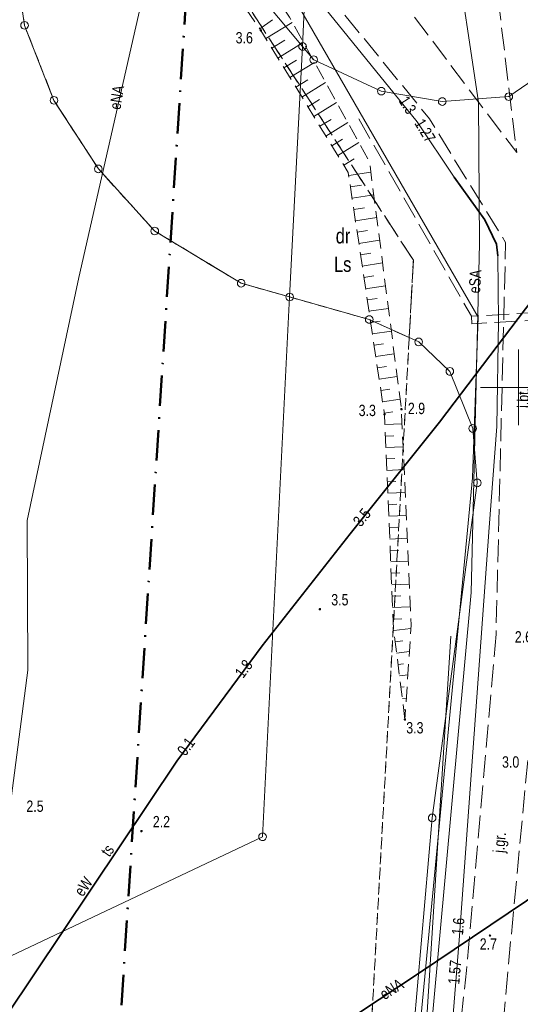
# Model space of a CAD drawing. Header units: metres. Extents: x 5450672 to 5451002, y 5973437 to 5973741.
# Tile 22 of 54: x 5450767 to 5450800, y 5973609 to 5973674. Entities that reach past the tile are written whole.
import ezdxf
from ezdxf.enums import TextEntityAlignment as Align

# ---------------------------------------------------------------- set-up
doc = ezdxf.new("R2010")
doc.units = ezdxf.units.M
for name, pattern in [('L_0_03', [1, 0.5, -0.5]), ('L_0_04', [1.5, 1, -0.5]), ('L_0_06', [2, 1.5, -0.5]), ('L_0_0E', [3.5, 2, -0.75, 0, -0.75])]:
    doc.linetypes.add(name, pattern=pattern)
for name, color, linetype, lineweight in [('GEPPGD', 7, 'CONTINUOUS', 18), ('GESDZI', 7, 'CONTINUOUS', 18), ('GESKKL', 82, 'CONTINUOUS', 18), ('GESKKL_O', 82, 'CONTINUOUS', 18), ('GESUZY', 96, 'CONTINUOUS', 18), ('GESUZY_O', 96, 'CONTINUOUS', 18), ('GSPWPN', 7, 'CONTINUOUS', 13), ('GSPWPN_O', 7, 'CONTINUOUS', 13), ('GSSKOA', 7, 'CONTINUOUS', 18), ('GSSKOA_O', 7, 'CONTINUOUS', 18), ('GSSZSN', 7, 'CONTINUOUS', 18), ('GULEPR', 1, 'CONTINUOUS', 18), ('GULEPR_O', 1, 'CONTINUOUS', 18), ('GULKPR', 36, 'CONTINUOUS', 18), ('GULLOB', 7, 'CONTINUOUS', 35), ('GULSPR', 7, 'CONTINUOUS', 18), ('GULTPR', 30, 'CONTINUOUS', 18), ('GULTPR_O', 30, 'CONTINUOUS', 18), ('GUPPRZ_O', 7, 'CONTINUOUS', 18), ('siatka', 7, 'CONTINUOUS', 18), ('zakres', 6, 'L_0_0E', 50)]:
    doc.layers.add(name, color=color, linetype=linetype, lineweight=lineweight)
doc.styles.add('Arial', font='Arial.ttf')

msp = doc.modelspace()

# ---------------------------------------------------------------- hatches: boundary and pattern name
at = {"layer": 'GSPWPN', "linetype": 'Continuous', "lineweight": 13, "true_color": 0x000000}
for points in [[(5450782.969, 5973673.551), (5450782.973, 5973673.562), (5450782.98, 5973673.571), (5450782.99, 5973673.578), (5450783, 5973673.582), (5450783.012, 5973673.584), (5450783.024, 5973673.582), (5450783.035, 5973673.578), (5450783.044, 5973673.571), (5450783.051, 5973673.562), (5450783.055, 5973673.551), (5450783.057, 5973673.539), (5450783.055, 5973673.527), (5450783.051, 5973673.517), (5450783.044, 5973673.507), (5450783.035, 5973673.5), (5450783.024, 5973673.496), (5450783.012, 5973673.494), (5450783, 5973673.496), (5450782.99, 5973673.5), (5450782.98, 5973673.507), (5450782.973, 5973673.517), (5450782.969, 5973673.527), (5450782.967, 5973673.539)], [(5450792.235, 5973648.576), (5450792.239, 5973648.587), (5450792.246, 5973648.596), (5450792.255, 5973648.603), (5450792.266, 5973648.607), (5450792.278, 5973648.609), (5450792.29, 5973648.607), (5450792.3, 5973648.603), (5450792.31, 5973648.596), (5450792.317, 5973648.587), (5450792.321, 5973648.576), (5450792.323, 5973648.564), (5450792.321, 5973648.552), (5450792.317, 5973648.542), (5450792.31, 5973648.532), (5450792.3, 5973648.525), (5450792.29, 5973648.521), (5450792.278, 5973648.519), (5450792.266, 5973648.521), (5450792.255, 5973648.525), (5450792.246, 5973648.532), (5450792.239, 5973648.542), (5450792.235, 5973648.552), (5450792.233, 5973648.564)], [(5450791.113, 5973648.239), (5450791.117, 5973648.249), (5450791.124, 5973648.259), (5450791.134, 5973648.266), (5450791.144, 5973648.27), (5450791.156, 5973648.272), (5450791.168, 5973648.27), (5450791.179, 5973648.266), (5450791.188, 5973648.259), (5450791.195, 5973648.249), (5450791.199, 5973648.239), (5450791.201, 5973648.227), (5450791.199, 5973648.215), (5450791.195, 5973648.204), (5450791.188, 5973648.195), (5450791.179, 5973648.188), (5450791.168, 5973648.184), (5450791.156, 5973648.182), (5450791.144, 5973648.184), (5450791.134, 5973648.188), (5450791.124, 5973648.195), (5450791.117, 5973648.204), (5450791.113, 5973648.215), (5450791.111, 5973648.227)], [(5450786.857, 5973635.386), (5450786.861, 5973635.397), (5450786.868, 5973635.406), (5450786.878, 5973635.413), (5450786.888, 5973635.417), (5450786.9, 5973635.419), (5450786.912, 5973635.417), (5450786.923, 5973635.413), (5450786.932, 5973635.406), (5450786.939, 5973635.397), (5450786.943, 5973635.386), (5450786.945, 5973635.374), (5450786.943, 5973635.362), (5450786.939, 5973635.352), (5450786.932, 5973635.342), (5450786.923, 5973635.335), (5450786.912, 5973635.331), (5450786.9, 5973635.329), (5450786.888, 5973635.331), (5450786.878, 5973635.335), (5450786.868, 5973635.342), (5450786.861, 5973635.352), (5450786.857, 5973635.362), (5450786.855, 5973635.374)], [(5450792.469, 5973628.117), (5450792.473, 5973628.128), (5450792.48, 5973628.137), (5450792.49, 5973628.144), (5450792.5, 5973628.148), (5450792.512, 5973628.15), (5450792.524, 5973628.148), (5450792.535, 5973628.144), (5450792.544, 5973628.137), (5450792.551, 5973628.128), (5450792.555, 5973628.117), (5450792.557, 5973628.105), (5450792.555, 5973628.093), (5450792.551, 5973628.083), (5450792.544, 5973628.073), (5450792.535, 5973628.066), (5450792.524, 5973628.062), (5450792.512, 5973628.06), (5450792.5, 5973628.062), (5450792.49, 5973628.066), (5450792.48, 5973628.073), (5450792.473, 5973628.083), (5450792.469, 5973628.093), (5450792.467, 5973628.105)], [(5450775.087, 5973620.752), (5450775.091, 5973620.763), (5450775.098, 5973620.772), (5450775.107, 5973620.779), (5450775.118, 5973620.783), (5450775.13, 5973620.785), (5450775.142, 5973620.783), (5450775.152, 5973620.779), (5450775.162, 5973620.772), (5450775.169, 5973620.763), (5450775.173, 5973620.752), (5450775.175, 5973620.74), (5450775.173, 5973620.728), (5450775.169, 5973620.718), (5450775.162, 5973620.708), (5450775.152, 5973620.701), (5450775.142, 5973620.697), (5450775.13, 5973620.695), (5450775.118, 5973620.697), (5450775.107, 5973620.701), (5450775.098, 5973620.708), (5450775.091, 5973620.718), (5450775.087, 5973620.728), (5450775.085, 5973620.74)], [(5450798.077, 5973613.862), (5450798.081, 5973613.873), (5450798.088, 5973613.882), (5450798.097, 5973613.889), (5450798.108, 5973613.893), (5450798.12, 5973613.895), (5450798.132, 5973613.893), (5450798.142, 5973613.889), (5450798.152, 5973613.882), (5450798.159, 5973613.873), (5450798.163, 5973613.862), (5450798.165, 5973613.85), (5450798.163, 5973613.838), (5450798.159, 5973613.828), (5450798.152, 5973613.818), (5450798.142, 5973613.811), (5450798.132, 5973613.807), (5450798.12, 5973613.805), (5450798.108, 5973613.807), (5450798.097, 5973613.811), (5450798.088, 5973613.818), (5450798.081, 5973613.828), (5450798.077, 5973613.838), (5450798.075, 5973613.85)]]:
    msp.add_hatch(color=18, dxfattribs=at).paths.add_polyline_path(points)

# ---------------------------------------------------------------- linework, layer by layer
at = {"layer": 'GEPPGD', "color": 7, "linetype": 'Continuous', "lineweight": 18, "flags": 128}
for points in [[(5450767.418, 5973674.124), (5450767.495, 5973674.112), (5450767.565, 5973674.076), (5450767.62, 5973674.021), (5450767.656, 5973673.951), (5450767.668, 5973673.874), (5450767.656, 5973673.797), (5450767.62, 5973673.727), (5450767.565, 5973673.672), (5450767.495, 5973673.636), (5450767.418, 5973673.624), (5450767.341, 5973673.636), (5450767.271, 5973673.672), (5450767.216, 5973673.727), (5450767.18, 5973673.797), (5450767.168, 5973673.874), (5450767.18, 5973673.951), (5450767.216, 5973674.021), (5450767.271, 5973674.076), (5450767.341, 5973674.112)], [(5450785.758, 5973672.735), (5450785.835, 5973672.723), (5450785.905, 5973672.688), (5450785.96, 5973672.632), (5450785.996, 5973672.563), (5450786.008, 5973672.485), (5450785.996, 5973672.408), (5450785.96, 5973672.338), (5450785.905, 5973672.283), (5450785.835, 5973672.248), (5450785.758, 5973672.235), (5450785.681, 5973672.248), (5450785.611, 5973672.283), (5450785.556, 5973672.338), (5450785.52, 5973672.408), (5450785.508, 5973672.485), (5450785.52, 5973672.563), (5450785.556, 5973672.632), (5450785.611, 5973672.688), (5450785.681, 5973672.723)], [(5450786.49, 5973671.861), (5450786.567, 5973671.848), (5450786.637, 5973671.813), (5450786.692, 5973671.758), (5450786.728, 5973671.688), (5450786.74, 5973671.611), (5450786.728, 5973671.533), (5450786.692, 5973671.464), (5450786.637, 5973671.408), (5450786.567, 5973671.373), (5450786.49, 5973671.361), (5450786.413, 5973671.373), (5450786.343, 5973671.408), (5450786.288, 5973671.464), (5450786.252, 5973671.533), (5450786.24, 5973671.611), (5450786.252, 5973671.688), (5450786.288, 5973671.758), (5450786.343, 5973671.813), (5450786.413, 5973671.848)], [(5450790.95, 5973669.786), (5450791.027, 5973669.773), (5450791.097, 5973669.738), (5450791.152, 5973669.683), (5450791.188, 5973669.613), (5450791.2, 5973669.536), (5450791.188, 5973669.458), (5450791.152, 5973669.389), (5450791.097, 5973669.333), (5450791.027, 5973669.298), (5450790.95, 5973669.286), (5450790.873, 5973669.298), (5450790.803, 5973669.333), (5450790.748, 5973669.389), (5450790.712, 5973669.458), (5450790.7, 5973669.536), (5450790.712, 5973669.613), (5450790.748, 5973669.683), (5450790.803, 5973669.738), (5450790.873, 5973669.773)], [(5450769.359, 5973669.177), (5450769.436, 5973669.164), (5450769.506, 5973669.129), (5450769.561, 5973669.074), (5450769.596, 5973669.004), (5450769.609, 5973668.927), (5450769.596, 5973668.849), (5450769.561, 5973668.78), (5450769.506, 5973668.724), (5450769.436, 5973668.689), (5450769.359, 5973668.677), (5450769.281, 5973668.689), (5450769.212, 5973668.724), (5450769.156, 5973668.78), (5450769.121, 5973668.849), (5450769.109, 5973668.927), (5450769.121, 5973669.004), (5450769.156, 5973669.074), (5450769.212, 5973669.129), (5450769.281, 5973669.164)], [(5450794.971, 5973669.099), (5450795.049, 5973669.086), (5450795.118, 5973669.051), (5450795.174, 5973668.996), (5450795.209, 5973668.926), (5450795.221, 5973668.849), (5450795.209, 5973668.771), (5450795.174, 5973668.702), (5450795.118, 5973668.646), (5450795.049, 5973668.611), (5450794.971, 5973668.599), (5450794.894, 5973668.611), (5450794.824, 5973668.646), (5450794.769, 5973668.702), (5450794.733, 5973668.771), (5450794.721, 5973668.849), (5450794.733, 5973668.926), (5450794.769, 5973668.996), (5450794.824, 5973669.051), (5450794.894, 5973669.086)], [(5450799.364, 5973669.423), (5450799.441, 5973669.411), (5450799.511, 5973669.375), (5450799.566, 5973669.32), (5450799.602, 5973669.25), (5450799.614, 5973669.173), (5450799.602, 5973669.096), (5450799.566, 5973669.026), (5450799.511, 5973668.971), (5450799.441, 5973668.935), (5450799.364, 5973668.923), (5450799.287, 5973668.935), (5450799.217, 5973668.971), (5450799.162, 5973669.026), (5450799.126, 5973669.096), (5450799.114, 5973669.173), (5450799.126, 5973669.25), (5450799.162, 5973669.32), (5450799.217, 5973669.375), (5450799.287, 5973669.411)], [(5450772.288, 5973664.657), (5450772.365, 5973664.645), (5450772.435, 5973664.61), (5450772.49, 5973664.554), (5450772.525, 5973664.485), (5450772.538, 5973664.407), (5450772.525, 5973664.33), (5450772.49, 5973664.26), (5450772.435, 5973664.205), (5450772.365, 5973664.169), (5450772.288, 5973664.157), (5450772.21, 5973664.169), (5450772.141, 5973664.205), (5450772.085, 5973664.26), (5450772.05, 5973664.33), (5450772.038, 5973664.407), (5450772.05, 5973664.485), (5450772.085, 5973664.554), (5450772.141, 5973664.61), (5450772.21, 5973664.645)], [(5450776.005, 5973660.56), (5450776.082, 5973660.548), (5450776.152, 5973660.513), (5450776.207, 5973660.457), (5450776.243, 5973660.388), (5450776.255, 5973660.31), (5450776.243, 5973660.233), (5450776.207, 5973660.163), (5450776.152, 5973660.108), (5450776.082, 5973660.073), (5450776.005, 5973660.06), (5450775.928, 5973660.073), (5450775.858, 5973660.108), (5450775.803, 5973660.163), (5450775.767, 5973660.233), (5450775.755, 5973660.31), (5450775.767, 5973660.388), (5450775.803, 5973660.457), (5450775.858, 5973660.513), (5450775.928, 5973660.548)], [(5450781.705, 5973657.12), (5450781.782, 5973657.108), (5450781.852, 5973657.072), (5450781.907, 5973657.017), (5450781.942, 5973656.947), (5450781.955, 5973656.87), (5450781.942, 5973656.793), (5450781.907, 5973656.723), (5450781.852, 5973656.668), (5450781.782, 5973656.632), (5450781.705, 5973656.62), (5450781.627, 5973656.632), (5450781.558, 5973656.668), (5450781.502, 5973656.723), (5450781.467, 5973656.793), (5450781.455, 5973656.87), (5450781.467, 5973656.947), (5450781.502, 5973657.017), (5450781.558, 5973657.072), (5450781.627, 5973657.108)], [(5450784.903, 5973656.214), (5450784.98, 5973656.202), (5450785.05, 5973656.167), (5450785.105, 5973656.111), (5450785.141, 5973656.042), (5450785.153, 5973655.964), (5450785.141, 5973655.887), (5450785.105, 5973655.817), (5450785.05, 5973655.762), (5450784.98, 5973655.727), (5450784.903, 5973655.714), (5450784.825, 5973655.727), (5450784.756, 5973655.762), (5450784.7, 5973655.817), (5450784.665, 5973655.887), (5450784.653, 5973655.964), (5450784.665, 5973656.042), (5450784.7, 5973656.111), (5450784.756, 5973656.167), (5450784.825, 5973656.202)], [(5450790.155, 5973654.727), (5450790.233, 5973654.715), (5450790.302, 5973654.68), (5450790.358, 5973654.624), (5450790.393, 5973654.555), (5450790.405, 5973654.477), (5450790.393, 5973654.4), (5450790.358, 5973654.33), (5450790.302, 5973654.275), (5450790.233, 5973654.239), (5450790.155, 5973654.227), (5450790.078, 5973654.239), (5450790.009, 5973654.275), (5450789.953, 5973654.33), (5450789.918, 5973654.4), (5450789.905, 5973654.477), (5450789.918, 5973654.555), (5450789.953, 5973654.624), (5450790.009, 5973654.68), (5450790.078, 5973654.715)], [(5450793.419, 5973653.249), (5450793.496, 5973653.237), (5450793.565, 5973653.201), (5450793.621, 5973653.146), (5450793.656, 5973653.076), (5450793.669, 5973652.999), (5450793.656, 5973652.921), (5450793.621, 5973652.852), (5450793.565, 5973652.796), (5450793.496, 5973652.761), (5450793.419, 5973652.749), (5450793.341, 5973652.761), (5450793.272, 5973652.796), (5450793.216, 5973652.852), (5450793.181, 5973652.921), (5450793.169, 5973652.999), (5450793.181, 5973653.076), (5450793.216, 5973653.146), (5450793.272, 5973653.201), (5450793.341, 5973653.237)], [(5450795.474, 5973651.306), (5450795.551, 5973651.294), (5450795.621, 5973651.258), (5450795.676, 5973651.203), (5450795.712, 5973651.133), (5450795.724, 5973651.056), (5450795.712, 5973650.979), (5450795.676, 5973650.909), (5450795.621, 5973650.854), (5450795.551, 5973650.818), (5450795.474, 5973650.806), (5450795.397, 5973650.818), (5450795.327, 5973650.854), (5450795.272, 5973650.909), (5450795.236, 5973650.979), (5450795.224, 5973651.056), (5450795.236, 5973651.133), (5450795.272, 5973651.203), (5450795.327, 5973651.258), (5450795.397, 5973651.294)], [(5450796.981, 5973647.547), (5450797.058, 5973647.535), (5450797.128, 5973647.499), (5450797.183, 5973647.444), (5450797.219, 5973647.374), (5450797.231, 5973647.297), (5450797.219, 5973647.22), (5450797.183, 5973647.15), (5450797.128, 5973647.095), (5450797.058, 5973647.059), (5450796.981, 5973647.047), (5450796.904, 5973647.059), (5450796.834, 5973647.095), (5450796.779, 5973647.15), (5450796.743, 5973647.22), (5450796.731, 5973647.297), (5450796.743, 5973647.374), (5450796.779, 5973647.444), (5450796.834, 5973647.499), (5450796.904, 5973647.535)], [(5450797.283, 5973643.954), (5450797.36, 5973643.942), (5450797.43, 5973643.906), (5450797.485, 5973643.851), (5450797.52, 5973643.781), (5450797.533, 5973643.704), (5450797.52, 5973643.627), (5450797.485, 5973643.557), (5450797.43, 5973643.502), (5450797.36, 5973643.466), (5450797.283, 5973643.454), (5450797.205, 5973643.466), (5450797.136, 5973643.502), (5450797.08, 5973643.557), (5450797.045, 5973643.627), (5450797.033, 5973643.704), (5450797.045, 5973643.781), (5450797.08, 5973643.851), (5450797.136, 5973643.906), (5450797.205, 5973643.942)], [(5450794.306, 5973621.861), (5450794.383, 5973621.849), (5450794.453, 5973621.814), (5450794.508, 5973621.758), (5450794.543, 5973621.689), (5450794.556, 5973621.611), (5450794.543, 5973621.534), (5450794.508, 5973621.465), (5450794.453, 5973621.409), (5450794.383, 5973621.374), (5450794.306, 5973621.361), (5450794.228, 5973621.374), (5450794.159, 5973621.409), (5450794.103, 5973621.465), (5450794.068, 5973621.534), (5450794.056, 5973621.611), (5450794.068, 5973621.689), (5450794.103, 5973621.758), (5450794.159, 5973621.814), (5450794.228, 5973621.849)], [(5450783.117, 5973620.615), (5450783.194, 5973620.603), (5450783.264, 5973620.567), (5450783.319, 5973620.512), (5450783.354, 5973620.442), (5450783.367, 5973620.365), (5450783.354, 5973620.288), (5450783.319, 5973620.218), (5450783.264, 5973620.163), (5450783.194, 5973620.127), (5450783.117, 5973620.115), (5450783.039, 5973620.127), (5450782.97, 5973620.163), (5450782.914, 5973620.218), (5450782.879, 5973620.288), (5450782.867, 5973620.365), (5450782.879, 5973620.442), (5450782.914, 5973620.512), (5450782.97, 5973620.567), (5450783.039, 5973620.603)]]:
    msp.add_lwpolyline(points, close=True, dxfattribs=at)
at = {"layer": 'GESDZI', "color": 7, "linetype": 'Continuous', "lineweight": 18, "flags": 128}
msp.add_lwpolyline([(5450785.758, 5973672.485), (5450783.383, 5973675.325), (5450781.637, 5973680.477), (5450773.976, 5973712.557), (5450775.164, 5973712.863), (5450782.567, 5973690.407), (5450786.601, 5973691.379)], close=True, dxfattribs=at)
for points in [[(5450807.476, 5973601.576), (5450808.863, 5973628.928), (5450819.16, 5973672.763), (5450819.437, 5973673.941), (5450818.977, 5973683.131), (5450807.358, 5973687.205), (5450804.975, 5973675.934), (5450802.7, 5973671.468), (5450799.364, 5973669.173), (5450794.971, 5973668.849), (5450790.95, 5973669.536), (5450786.49, 5973671.611), (5450785.758, 5973672.485), (5450786.601, 5973691.379), (5450800.075, 5973694.622), (5450865.818, 5973699.65)], [(5450791.886, 5973593.932), (5450794.306, 5973621.611), (5450797.283, 5973643.704), (5450796.981, 5973647.297), (5450795.474, 5973651.056), (5450793.419, 5973652.999), (5450790.155, 5973654.477), (5450784.903, 5973655.964), (5450785.758, 5973672.485), (5450786.49, 5973671.611), (5450790.95, 5973669.536), (5450794.971, 5973668.849), (5450799.364, 5973669.173), (5450802.7, 5973671.468), (5450804.975, 5973675.934), (5450807.358, 5973687.205), (5450818.977, 5973683.131), (5450819.437, 5973673.941), (5450819.16, 5973672.763), (5450815.49, 5973672.369), (5450810.161, 5973654.572), (5450808.863, 5973628.928), (5450806.757, 5973619.962), (5450807.476, 5973601.576)], [(5450767.418, 5973673.874), (5450766.671, 5973679.055)], [(5450766.671, 5973679.055), (5450767.418, 5973673.874)], [(5450785.758, 5973672.485), (5450783.383, 5973675.325)], [(5450769.359, 5973668.927), (5450767.418, 5973673.874)], [(5450767.418, 5973673.874), (5450769.359, 5973668.927)], [(5450784.903, 5973655.964), (5450785.758, 5973672.485)], [(5450772.288, 5973664.407), (5450769.359, 5973668.927)], [(5450769.359, 5973668.927), (5450772.288, 5973664.407)], [(5450776.005, 5973660.31), (5450772.288, 5973664.407)], [(5450772.288, 5973664.407), (5450776.005, 5973660.31)], [(5450781.705, 5973656.87), (5450776.005, 5973660.31)], [(5450776.005, 5973660.31), (5450781.705, 5973656.87)], [(5450784.903, 5973655.964), (5450781.705, 5973656.87)], [(5450781.705, 5973656.87), (5450784.903, 5973655.964)], [(5450783.117, 5973620.365), (5450784.903, 5973655.964)], [(5450784.903, 5973655.964), (5450783.117, 5973620.365)], [(5450790.155, 5973654.477), (5450784.903, 5973655.964)], [(5450793.419, 5973652.999), (5450790.155, 5973654.477)], [(5450795.474, 5973651.056), (5450793.419, 5973652.999)], [(5450796.981, 5973647.297), (5450795.474, 5973651.056)], [(5450797.283, 5973643.704), (5450796.981, 5973647.297)], [(5450794.306, 5973621.611), (5450797.283, 5973643.704)], [(5450791.886, 5973593.932), (5450794.306, 5973621.611)], [(5450756.939, 5973607.992), (5450783.117, 5973620.365)], [(5450783.117, 5973620.365), (5450756.939, 5973607.992)]]:
    msp.add_lwpolyline(points, dxfattribs=at)
at = {"layer": 'GESKKL', "color": 82, "linetype": 'L_0_06', "lineweight": 18, "flags": 128}
for points in [[(5450793.066, 5973658.391), (5450774.345, 5973687.174)], [(5450766.671, 5973679.055), (5450767.418, 5973673.874)], [(5450767.418, 5973673.874), (5450769.359, 5973668.927)], [(5450769.359, 5973668.927), (5450772.288, 5973664.407)], [(5450772.288, 5973664.407), (5450776.005, 5973660.31)], [(5450776.005, 5973660.31), (5450781.705, 5973656.87)], [(5450792.79, 5973653.283), (5450793.066, 5973658.391)], [(5450781.705, 5973656.87), (5450784.903, 5973655.964)], [(5450784.903, 5973655.964), (5450790.155, 5973654.477)], [(5450790.155, 5973654.477), (5450792.79, 5973653.283)]]:
    msp.add_lwpolyline(points, dxfattribs=at)
at = {"layer": 'GESUZY', "color": 96, "linetype": 'L_0_03', "lineweight": 18, "flags": 128}
for points in [[(5450793.066, 5973658.391), (5450774.345, 5973687.174)], [(5450774.345, 5973687.174), (5450793.066, 5973658.391)], [(5450767.418, 5973673.874), (5450766.671, 5973679.055)], [(5450766.671, 5973679.055), (5450767.418, 5973673.874)], [(5450769.359, 5973668.927), (5450767.418, 5973673.874)], [(5450767.418, 5973673.874), (5450769.359, 5973668.927)], [(5450772.288, 5973664.407), (5450769.359, 5973668.927)], [(5450769.359, 5973668.927), (5450772.288, 5973664.407)], [(5450776.005, 5973660.31), (5450772.288, 5973664.407)], [(5450772.288, 5973664.407), (5450776.005, 5973660.31)], [(5450781.705, 5973656.87), (5450776.005, 5973660.31)], [(5450776.005, 5973660.31), (5450781.705, 5973656.87)], [(5450792.79, 5973653.283), (5450793.066, 5973658.391)], [(5450793.066, 5973658.391), (5450792.79, 5973653.283)], [(5450784.903, 5973655.964), (5450781.705, 5973656.87)], [(5450781.705, 5973656.87), (5450784.903, 5973655.964)], [(5450790.155, 5973654.477), (5450784.903, 5973655.964)], [(5450784.903, 5973655.964), (5450790.155, 5973654.477)], [(5450792.79, 5973653.283), (5450790.155, 5973654.477)], [(5450790.155, 5973654.477), (5450792.79, 5973653.283)], [(5450787.87, 5973563.64), (5450792.79, 5973653.283)], [(5450792.79, 5973653.283), (5450787.87, 5973563.64)]]:
    msp.add_lwpolyline(points, dxfattribs=at)
at = {"layer": 'GSPWPN', "color": 7, "linetype": 'Continuous', "lineweight": 13, "flags": 128}
for points in [[(5450782.969, 5973673.551), (5450782.973, 5973673.562), (5450782.98, 5973673.571), (5450782.99, 5973673.578), (5450783, 5973673.582), (5450783.012, 5973673.584), (5450783.024, 5973673.582), (5450783.035, 5973673.578), (5450783.044, 5973673.571), (5450783.051, 5973673.562), (5450783.055, 5973673.551), (5450783.057, 5973673.539), (5450783.055, 5973673.527), (5450783.051, 5973673.517), (5450783.044, 5973673.507), (5450783.035, 5973673.5), (5450783.024, 5973673.496), (5450783.012, 5973673.494), (5450783, 5973673.496), (5450782.99, 5973673.5), (5450782.98, 5973673.507), (5450782.973, 5973673.517), (5450782.969, 5973673.527), (5450782.967, 5973673.539)], [(5450792.235, 5973648.576), (5450792.239, 5973648.587), (5450792.246, 5973648.596), (5450792.255, 5973648.603), (5450792.266, 5973648.607), (5450792.278, 5973648.609), (5450792.29, 5973648.607), (5450792.3, 5973648.603), (5450792.31, 5973648.596), (5450792.317, 5973648.587), (5450792.321, 5973648.576), (5450792.323, 5973648.564), (5450792.321, 5973648.552), (5450792.317, 5973648.542), (5450792.31, 5973648.532), (5450792.3, 5973648.525), (5450792.29, 5973648.521), (5450792.278, 5973648.519), (5450792.266, 5973648.521), (5450792.255, 5973648.525), (5450792.246, 5973648.532), (5450792.239, 5973648.542), (5450792.235, 5973648.552), (5450792.233, 5973648.564)], [(5450791.113, 5973648.239), (5450791.117, 5973648.249), (5450791.124, 5973648.259), (5450791.134, 5973648.266), (5450791.144, 5973648.27), (5450791.156, 5973648.272), (5450791.168, 5973648.27), (5450791.179, 5973648.266), (5450791.188, 5973648.259), (5450791.195, 5973648.249), (5450791.199, 5973648.239), (5450791.201, 5973648.227), (5450791.199, 5973648.215), (5450791.195, 5973648.204), (5450791.188, 5973648.195), (5450791.179, 5973648.188), (5450791.168, 5973648.184), (5450791.156, 5973648.182), (5450791.144, 5973648.184), (5450791.134, 5973648.188), (5450791.124, 5973648.195), (5450791.117, 5973648.204), (5450791.113, 5973648.215), (5450791.111, 5973648.227)], [(5450786.857, 5973635.386), (5450786.861, 5973635.397), (5450786.868, 5973635.406), (5450786.878, 5973635.413), (5450786.888, 5973635.417), (5450786.9, 5973635.419), (5450786.912, 5973635.417), (5450786.923, 5973635.413), (5450786.932, 5973635.406), (5450786.939, 5973635.397), (5450786.943, 5973635.386), (5450786.945, 5973635.374), (5450786.943, 5973635.362), (5450786.939, 5973635.352), (5450786.932, 5973635.342), (5450786.923, 5973635.335), (5450786.912, 5973635.331), (5450786.9, 5973635.329), (5450786.888, 5973635.331), (5450786.878, 5973635.335), (5450786.868, 5973635.342), (5450786.861, 5973635.352), (5450786.857, 5973635.362), (5450786.855, 5973635.374)], [(5450792.469, 5973628.117), (5450792.473, 5973628.128), (5450792.48, 5973628.137), (5450792.49, 5973628.144), (5450792.5, 5973628.148), (5450792.512, 5973628.15), (5450792.524, 5973628.148), (5450792.535, 5973628.144), (5450792.544, 5973628.137), (5450792.551, 5973628.128), (5450792.555, 5973628.117), (5450792.557, 5973628.105), (5450792.555, 5973628.093), (5450792.551, 5973628.083), (5450792.544, 5973628.073), (5450792.535, 5973628.066), (5450792.524, 5973628.062), (5450792.512, 5973628.06), (5450792.5, 5973628.062), (5450792.49, 5973628.066), (5450792.48, 5973628.073), (5450792.473, 5973628.083), (5450792.469, 5973628.093), (5450792.467, 5973628.105)], [(5450775.087, 5973620.752), (5450775.091, 5973620.763), (5450775.098, 5973620.772), (5450775.107, 5973620.779), (5450775.118, 5973620.783), (5450775.13, 5973620.785), (5450775.142, 5973620.783), (5450775.152, 5973620.779), (5450775.162, 5973620.772), (5450775.169, 5973620.763), (5450775.173, 5973620.752), (5450775.175, 5973620.74), (5450775.173, 5973620.728), (5450775.169, 5973620.718), (5450775.162, 5973620.708), (5450775.152, 5973620.701), (5450775.142, 5973620.697), (5450775.13, 5973620.695), (5450775.118, 5973620.697), (5450775.107, 5973620.701), (5450775.098, 5973620.708), (5450775.091, 5973620.718), (5450775.087, 5973620.728), (5450775.085, 5973620.74)], [(5450798.077, 5973613.862), (5450798.081, 5973613.873), (5450798.088, 5973613.882), (5450798.097, 5973613.889), (5450798.108, 5973613.893), (5450798.12, 5973613.895), (5450798.132, 5973613.893), (5450798.142, 5973613.889), (5450798.152, 5973613.882), (5450798.159, 5973613.873), (5450798.163, 5973613.862), (5450798.165, 5973613.85), (5450798.163, 5973613.838), (5450798.159, 5973613.828), (5450798.152, 5973613.818), (5450798.142, 5973613.811), (5450798.132, 5973613.807), (5450798.12, 5973613.805), (5450798.108, 5973613.807), (5450798.097, 5973613.811), (5450798.088, 5973613.818), (5450798.081, 5973613.828), (5450798.077, 5973613.838), (5450798.075, 5973613.85)]]:
    msp.add_lwpolyline(points, close=True, dxfattribs=at)
at = {"layer": 'GSSKOA', "color": 7, "linetype": 'L_0_06', "lineweight": 18, "flags": 128}
for points in [[(5450786.583, 5973715.811), (5450794.81, 5973693.34), (5450798.14, 5973679.92), (5450799.88, 5973665.48), (5450783.66, 5973686.99), (5450780.95, 5973691.59), (5450773.943, 5973712.548)], [(5450769.693, 5973711.451), (5450776.65, 5973690.54), (5450780.48, 5973684.47), (5450794.13, 5973667.7), (5450799.15, 5973659.56), (5450798.52, 5973633.75)], [(5450794.687, 5973594.408), (5450796.57, 5973611.56), (5450798.52, 5973633.75)], [(5450801.37, 5973633.37), (5450799.46, 5973613.22), (5450797.39, 5973590.05), (5450796.32, 5973558.79), (5450792.596, 5973552.674), (5450787.944, 5973553.161), (5450790.29, 5973557.7)]]:
    msp.add_lwpolyline(points, dxfattribs=at)
at = {"layer": 'GSSZSN', "color": 7, "linetype": 'L_0_04', "lineweight": 18, "flags": 128}
msp.add_lwpolyline([(5450792.512, 5973628.105), (5450791.758, 5973634.105), (5450791.156, 5973648.227), (5450788.768, 5973664.177), (5450783.012, 5973673.539), (5450775.23, 5973684.68), (5450777.15, 5973686.12), (5450784.885, 5973674.414), (5450790.173, 5973664.88), (5450792.278, 5973648.564), (5450792.915, 5973634.326)], close=True, dxfattribs=at)
at = {"layer": 'GSSZSN', "color": 7, "linetype": 'Continuous', "lineweight": 18, "flags": 128}
for points in [[(5450782.938, 5973673.645), (5450783.778, 5973674.232)], [(5450783.34, 5973673.006), (5450785.074, 5973674.072)], [(5450783.735, 5973672.363), (5450784.588, 5973672.887)], [(5450784.13, 5973671.72), (5450785.807, 5973672.751)], [(5450784.526, 5973671.077), (5450785.35, 5973671.584)], [(5450784.921, 5973670.434), (5450786.54, 5973671.429)], [(5450785.316, 5973669.791), (5450786.112, 5973670.28)], [(5450785.712, 5973669.148), (5450787.273, 5973670.108)], [(5450786.107, 5973668.505), (5450786.874, 5973668.976)], [(5450786.503, 5973667.862), (5450788.006, 5973668.786)], [(5450786.898, 5973667.219), (5450787.635, 5973667.672)], [(5450787.293, 5973666.576), (5450788.739, 5973667.465)], [(5450787.689, 5973665.933), (5450788.397, 5973666.368)], [(5450788.084, 5973665.29), (5450789.472, 5973666.143)], [(5450788.479, 5973664.647), (5450789.159, 5973665.064)], [(5450788.798, 5973663.976), (5450790.261, 5973664.195)], [(5450788.91, 5973663.229), (5450789.634, 5973663.337)], [(5450789.022, 5973662.483), (5450790.455, 5973662.697)], [(5450789.133, 5973661.736), (5450789.842, 5973661.842)], [(5450789.245, 5973660.989), (5450790.648, 5973661.199)], [(5450789.357, 5973660.243), (5450790.051, 5973660.347)], [(5450789.469, 5973659.496), (5450790.841, 5973659.702)], [(5450789.581, 5973658.75), (5450790.259, 5973658.851)], [(5450789.692, 5973658.003), (5450791.034, 5973658.204)], [(5450789.804, 5973657.257), (5450790.467, 5973657.356)], [(5450789.916, 5973656.51), (5450791.227, 5973656.707)], [(5450790.028, 5973655.764), (5450790.676, 5973655.861)], [(5450790.139, 5973655.017), (5450791.421, 5973655.209)], [(5450790.251, 5973654.271), (5450790.884, 5973654.365)], [(5450790.363, 5973653.524), (5450791.614, 5973653.711)], [(5450790.475, 5973652.778), (5450791.093, 5973652.87)], [(5450790.586, 5973652.031), (5450791.807, 5973652.214)], [(5450790.698, 5973651.285), (5450791.301, 5973651.375)], [(5450790.81, 5973650.538), (5450792, 5973650.716)], [(5450790.922, 5973649.792), (5450791.509, 5973649.879)], [(5450791.034, 5973649.045), (5450792.194, 5973649.219)], [(5450791.145, 5973648.298), (5450791.714, 5973648.384)], [(5450791.185, 5973647.545), (5450792.321, 5973647.593)], [(5450791.217, 5973646.791), (5450791.786, 5973646.815)], [(5450791.249, 5973646.037), (5450792.389, 5973646.085)], [(5450791.282, 5973645.283), (5450791.852, 5973645.307)], [(5450791.314, 5973644.528), (5450792.456, 5973644.577)], [(5450791.346, 5973643.774), (5450791.918, 5973643.799)], [(5450791.378, 5973643.02), (5450792.524, 5973643.069)], [(5450791.41, 5973642.266), (5450791.984, 5973642.29)], [(5450791.442, 5973641.512), (5450792.591, 5973641.561)], [(5450791.474, 5973640.758), (5450792.05, 5973640.782)], [(5450791.507, 5973640.003), (5450792.659, 5973640.052)], [(5450791.539, 5973639.249), (5450792.116, 5973639.274)], [(5450791.571, 5973638.495), (5450792.726, 5973638.544)], [(5450791.603, 5973637.741), (5450792.182, 5973637.766)], [(5450791.635, 5973636.987), (5450792.794, 5973637.036)], [(5450791.667, 5973636.233), (5450792.247, 5973636.257)], [(5450791.699, 5973635.478), (5450792.861, 5973635.528)], [(5450791.732, 5973634.724), (5450792.313, 5973634.749)], [(5450791.775, 5973633.971), (5450792.901, 5973634.113)], [(5450791.869, 5973633.222), (5450792.36, 5973633.284)], [(5450791.963, 5973632.473), (5450792.802, 5973632.578)], [(5450792.057, 5973631.724), (5450792.405, 5973631.768)], [(5450792.151, 5973630.975), (5450792.702, 5973631.044)], [(5450792.245, 5973630.226), (5450792.449, 5973630.252)], [(5450792.34, 5973629.477), (5450792.603, 5973629.51)], [(5450792.434, 5973628.728), (5450792.494, 5973628.736)]]:
    msp.add_lwpolyline(points, dxfattribs=at)
at = {"layer": 'GULEPR', "color": 1, "linetype": 'Continuous', "lineweight": 18, "flags": 128}
for points in [[(5450766.204, 5973608.543), (5450777.454, 5973625.357), (5450783.101, 5973632.97), (5450788.895, 5973640.336), (5450794.789, 5973647.705), (5450800.46, 5973655.178), (5450806.53, 5973663.023), (5450811.87, 5973670.196), (5450812.159, 5973670.584), (5450817.751, 5973678.045), (5450823.04, 5973685.207), (5450823.329, 5973685.595), (5450828.846, 5973693.223), (5450834.002, 5973700.521), (5450839.555, 5973708.281), (5450845.211, 5973715.963), (5450850.835, 5973723.675), (5450856.47, 5973731.367), (5450858.757, 5973734.442)], [(5450768.265, 5973711.083), (5450770.04, 5973704.26), (5450772.074, 5973698.115), (5450773.453, 5973694.642), (5450775.323, 5973690.783), (5450775.974, 5973689.711), (5450777.375, 5973687.92), (5450779.102, 5973685.568), (5450784.217, 5973678.749), (5450793.319, 5973667.502), (5450795.762, 5973663.869), (5450797.773, 5973661.055), (5450798.549, 5973659.436), (5450798.63, 5973658.678), (5450798.692, 5973654.358), (5450798.568, 5973647.412), (5450798.066, 5973640.755), (5450796.084, 5973613.559), (5450794.686, 5973596.112)], [(5450768.678, 5973711.189), (5450772.908, 5973696.938), (5450797.334, 5973654.63), (5450796.973, 5973644.046), (5450789.189, 5973562.645), (5450788.871, 5973556.523), (5450786.887, 5973531.878)], [(5450785.559, 5973606.158), (5450793.395, 5973611.342), (5450817.123, 5973627.308), (5450833.025, 5973638.081), (5450849.058, 5973648.817), (5450864.809, 5973659.616), (5450872.75, 5973665.002), (5450888.975, 5973675.664), (5450912.818, 5973691.793), (5450918.712, 5973695.756)], [(5450783.782, 5973690.582), (5450776.703, 5973682.299), (5450771, 5973657.238), (5450767.601, 5973641.225), (5450767.64, 5973631.352), (5450765.973, 5973618.5), (5450757.988, 5973594.495), (5450752.633, 5973579.027), (5450755.904, 5973569.456), (5450755.698, 5973557.286), (5450754.456, 5973551.309)], [(5450795.75, 5973679.515), (5450797.363, 5973668.806), (5450797.427, 5973659.464), (5450796.887, 5973636.48), (5450793.516, 5973599.651)], [(5450787.842, 5973536.657), (5450790.408, 5973565.53), (5450792.8, 5973590.277), (5450795.548, 5973633.591)]]:
    msp.add_lwpolyline(points, dxfattribs=at)
at = {"layer": 'GULEPR', "color": 1, "linetype": 'L_0_06', "lineweight": 18, "flags": 128}
for points in [[(5450789.461, 5973667.713), (5450796.892, 5973654.687), (5450804.273, 5973655.126), (5450805.357, 5973654.976), (5450820.742, 5973654.3), (5450814.124, 5973626.193), (5450813.497, 5973602.706), (5450821.304, 5973566.433), (5450840.051, 5973563.932), (5450875.145, 5973576.667), (5450907.685, 5973591.962), (5450908.552, 5973594.547)], [(5450796.892, 5973654.687), (5450796.916, 5973654.188), (5450804.207, 5973654.624), (5450805.357, 5973654.976)]]:
    msp.add_lwpolyline(points, dxfattribs=at)
at = {"layer": 'GULKPR', "color": 36, "linetype": 'Continuous', "lineweight": 18, "flags": 128}
msp.add_lwpolyline([(5450785.559, 5973606.158), (5450793.395, 5973611.342), (5450817.123, 5973627.308), (5450833.025, 5973638.081), (5450849.058, 5973648.817), (5450864.809, 5973659.616), (5450872.75, 5973665.002), (5450888.975, 5973675.664), (5450912.818, 5973691.793), (5450918.712, 5973695.756)], dxfattribs=at)
at = {"layer": 'GULLOB', "color": 7, "linetype": 'Continuous', "lineweight": 35, "flags": 128}
for points in [[(5450766.204, 5973608.543), (5450777.454, 5973625.357), (5450783.101, 5973632.97), (5450788.895, 5973640.336), (5450794.789, 5973647.705), (5450800.46, 5973655.178), (5450806.53, 5973663.023), (5450811.87, 5973670.196), (5450812.159, 5973670.584), (5450817.751, 5973678.045), (5450823.04, 5973685.207), (5450823.329, 5973685.595), (5450828.846, 5973693.223), (5450834.002, 5973700.521), (5450839.555, 5973708.281), (5450845.211, 5973715.963), (5450850.835, 5973723.675), (5450856.47, 5973731.367), (5450858.757, 5973734.442)], [(5450785.559, 5973606.158), (5450793.395, 5973611.342), (5450817.123, 5973627.308), (5450833.025, 5973638.081), (5450849.058, 5973648.817), (5450864.809, 5973659.616), (5450872.75, 5973665.002), (5450888.975, 5973675.664), (5450912.818, 5973691.793), (5450918.712, 5973695.756)], [(5450785.559, 5973606.158), (5450793.395, 5973611.342), (5450817.123, 5973627.308), (5450833.025, 5973638.081), (5450849.058, 5973648.817), (5450864.809, 5973659.616), (5450872.75, 5973665.002), (5450888.975, 5973675.664), (5450912.818, 5973691.793), (5450918.712, 5973695.756)], [(5450795.762, 5973663.869), (5450797.773, 5973661.055), (5450798.549, 5973659.436), (5450798.63, 5973658.678)]]:
    msp.add_lwpolyline(points, dxfattribs=at)
at = {"layer": 'GULSPR', "color": 7, "linetype": 'Continuous', "lineweight": 18, "flags": 128}
msp.add_lwpolyline([(5450794.686, 5973596.112), (5450796.084, 5973613.559), (5450798.066, 5973640.755), (5450798.568, 5973647.412), (5450798.692, 5973654.358), (5450798.63, 5973658.678), (5450798.549, 5973659.436), (5450797.773, 5973661.055), (5450795.762, 5973663.869), (5450793.319, 5973667.502), (5450784.217, 5973678.749), (5450779.102, 5973685.568), (5450777.375, 5973687.92), (5450775.974, 5973689.711), (5450775.323, 5973690.783), (5450773.453, 5973694.642), (5450772.074, 5973698.115), (5450770.04, 5973704.26), (5450768.265, 5973711.083)], dxfattribs=at)
at = {"layer": 'GULTPR', "color": 30, "linetype": 'Continuous', "lineweight": 18, "flags": 128}
for points in [[(5450755.103, 5973598.838), (5450757.775, 5973601.342), (5450762.225, 5973605.269), (5450765.076, 5973607.4), (5450766.204, 5973608.543), (5450777.454, 5973625.357), (5450783.101, 5973632.97), (5450788.895, 5973640.336), (5450794.789, 5973647.705), (5450800.46, 5973655.178), (5450806.53, 5973663.023), (5450811.87, 5973670.196), (5450812.159, 5973670.584), (5450817.751, 5973678.045), (5450823.04, 5973685.207), (5450823.329, 5973685.595), (5450828.846, 5973693.223), (5450834.002, 5973700.521), (5450839.555, 5973708.281), (5450845.211, 5973715.963), (5450850.835, 5973723.675), (5450856.47, 5973731.367), (5450858.757, 5973734.442)], [(5450785.559, 5973606.158), (5450793.395, 5973611.342), (5450817.123, 5973627.308), (5450833.025, 5973638.081), (5450849.058, 5973648.817), (5450864.809, 5973659.616), (5450872.75, 5973665.002), (5450888.975, 5973675.664), (5450912.818, 5973691.793), (5450918.712, 5973695.756)]]:
    msp.add_lwpolyline(points, dxfattribs=at)
at = {"layer": 'siatka', "linetype": 'Continuous', "lineweight": 18, "flags": 128}
for points in [[(5450800, 5973647.5), (5450800, 5973652.5)], [(5450797.5, 5973650), (5450802.5, 5973650)]]:
    msp.add_lwpolyline(points, dxfattribs=at)
at = {"layer": 'zakres', "lineweight": 50, "flags": 128}
msp.add_lwpolyline([(5450792.1, 5973491.7), (5450753.5, 5973561.1), (5450752.8, 5973575), (5450772.7, 5973592), (5450778.9, 5973688.5), (5450775.2, 5973699.87), (5450898.93, 5973712.39), (5450985.09, 5973584.37), (5450835.61, 5973486.38), (5450845.88, 5973469.31), (5450818.84, 5973453.46), (5450791.19, 5973456.71)], close=True, dxfattribs=at)

# ---------------------------------------------------------------- texts
at = {"layer": 'GESKKL_O', "color": 82, "style": 'Arial', "width": 0.78}
msp.add_text('Ls', height=1, dxfattribs=at).set_placement((5450787.827, 5973658.62), align=Align.TOP_LEFT)
at = {"layer": 'GESUZY_O', "color": 96, "style": 'Arial', "width": 0.78}
msp.add_text('dr', height=1, dxfattribs=at).set_placement((5450787.944, 5973660.495), align=Align.TOP_LEFT)
at = {"layer": 'GSPWPN_O', "color": 7, "style": 'Arial', "width": 0.78}
for s, p in [('3.6', (5450781.343, 5973673.433)), ('2.9', (5450792.704, 5973648.989)), ('3.3', (5450789.458, 5973648.858)), ('3.5', (5450787.65, 5973636.374)), ('2.6', (5450799.758, 5973633.926)), ('3.3', (5450792.598, 5973627.932)), ('3.0', (5450798.915, 5973625.675)), ('2.5', (5450767.54, 5973622.76)), ('2.2', (5450775.88, 5973621.74)), ('2.7', (5450797.444, 5973613.671))]:
    msp.add_text(s, height=0.75, dxfattribs=at).set_placement(p, align=Align.TOP_LEFT)
at = {"layer": 'GSSKOA_O', "color": 7, "style": 'Arial', "width": 0.78}
for s, rotation, p in [('j.bt.', 88.6, (5450799.91, 5973648.656)), ('j.gr.', 84.9, (5450798.311, 5973619.353))]:
    msp.add_text(s, height=0.75, rotation=rotation, dxfattribs=at).set_placement(p, align=Align.TOP_LEFT)
at = {"layer": 'GULEPR_O', "color": 1, "style": 'Arial', "width": 0.78}
for s, rotation, p in [('eNA', 81, (5450773.002, 5973668.396)), ('eSA', 87, (5450796.713, 5973656.231)), ('eW', 54.6, (5450770.641, 5973616.803)), ('eNA', 32.3, (5450790.755, 5973610.216))]:
    msp.add_text(s, height=0.75, rotation=rotation, dxfattribs=at).set_placement(p, align=Align.TOP_LEFT)
at = {"layer": 'GULTPR_O', "color": 30, "style": 'Arial', "width": 0.78}
msp.add_text('ts', height=0.75, rotation=54.6, dxfattribs=at).set_placement((5450772.399, 5973619.426), align=Align.TOP_LEFT)
at = {"layer": 'GUPPRZ_O', "color": 1, "style": 'Arial', "width": 0.78}
for s, rotation, p in [('1.3', 302.4, (5450792.7, 5973669.301)), ('1.6', 84, (5450795.587, 5973613.937))]:
    msp.add_text(s, height=0.75, rotation=rotation, dxfattribs=at).set_placement(p, align=Align.TOP_LEFT)
at = {"layer": 'GUPPRZ_O', "color": 7, "style": 'Arial', "width": 0.78}
for s, rotation, p in [('1.27', 301, (5450793.754, 5973667.804)), ('1.57', 85, (5450795.347, 5973610.685))]:
    msp.add_text(s, height=0.75, rotation=rotation, dxfattribs=at).set_placement(p, align=Align.TOP_LEFT)
at = {"layer": 'GUPPRZ_O', "color": 30, "style": 'Arial', "width": 0.78}
for s, rotation, p in [('-3.5', 51.3, (5450788.851, 5973641.012)), ('-1.8', 53.4, (5450781.071, 5973631)), ('-0.1', 53.4, (5450777.264, 5973625.868))]:
    msp.add_text(s, height=0.75, rotation=rotation, dxfattribs=at).set_placement(p, align=Align.TOP_LEFT)

doc.saveas('drawing.dxf')
